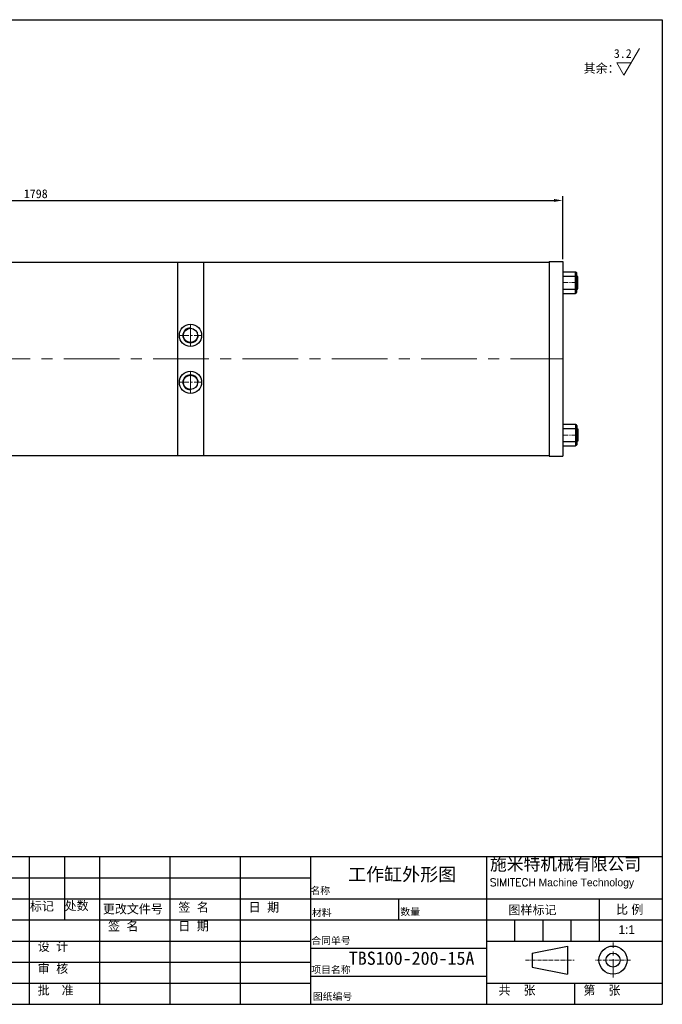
# Model space of a CAD drawing. Header units: millimetres. Extents: x 19428 to 22105, y 2450 to 5923.
# Tile 18 of 35: x 21009 to 22105, y 2450 to 4130. Entities that reach past the tile are written whole.
import ezdxf

# ---------------------------------------------------------------- set-up
doc = ezdxf.new("R2010")
doc.units = ezdxf.units.MM
doc.linetypes.add('CENTER', pattern=[50.8, 31.75, -6.35, 6.35, -6.35])
doc.layers.get('Defpoints').update_dxf_attribs({"lineweight": 25})
for name, color, linetype, lineweight in [('图层1', 7, 'Continuous', 25), ('图层2', 3, 'CENTER', 13), ('图层3', 2, 'Continuous', 13), ('图层4', 1, 'Continuous', 30), ('图层7', 4, 'Continuous', 13)]:
    doc.layers.add(name, color=color, linetype=linetype, lineweight=lineweight)
doc.dimstyles.new('ISO-25', dxfattribs={"dimtxt": 2.5, "dimasz": 2.5, "dimexe": 1.25, "dimexo": 0.625, "dimtad": 1, "dimtxsty": 'Standard', "dimcen": 2.5, "dimadec": 0, "dimazin": 0, "dimtfac": 1, "dimtmove": 0, "dimatfit": 3, "dimfxl": 1, "dimarcsym": 0})

# ---------------------------------------------------------------- blocks, each defined once
blk = doc.blocks.new('*D2164')
at = {"layer": 'Defpoints', "color": 0}
for p in [(21935.1, 3821.4), (21935.1, 3717.1), (20137.1, 3684.4)]:
    blk.add_point(p, dxfattribs=at)
at = {"layer": '图层3', "color": 0, "lineweight": -2}
for p, q in [((20137.1, 3688.1), (20137.1, 3828.9)), ((20152.1, 3821.4), (21920.1, 3821.4)), ((21935.1, 3720.9), (21935.1, 3828.9))]:
    blk.add_line(p, q, dxfattribs=at)
at = {"layer": '图层3', "color": 0}
for points in [[(20152.1, 3823.9), (20152.1, 3818.9), (20137.1, 3821.4)], [(21920.1, 3818.9), (21920.1, 3823.9), (21935.1, 3821.4)]]:
    blk.add_solid(points, dxfattribs=at)
at = {"layer": '图层3', "color": 0, "insert": (21036.1, 3832.7), "char_height": 15, "attachment_point": 5}
blk.add_mtext('1798', dxfattribs=at)

msp = doc.modelspace()

# ---------------------------------------------------------------- linework, layer by layer
at = {"layer": '图层1', "ltscale": 3}
for p, q in [((20868.147, 3716.125), (21912.147, 3716.125)), ((20868.147, 3386.125), (21912.147, 3386.125))]:
    msp.add_line(p, q, dxfattribs=at)
at = {"layer": '图层1'}
for p, q in [((21278.147, 3716.125), (21278.147, 3386.125)), ((21322.147, 3716.125), (21322.147, 3386.125)), ((21912.147, 3717.125), (21912.147, 3385.125)), ((21912.147, 3717.125), (21935.147, 3717.125)), ((21935.147, 3717.125), (21935.147, 3385.125)), ((21935.147, 3699.775), (21957.147, 3699.775)), ((21935.147, 3699.775), (21957.147, 3699.775)), ((21957.147, 3662.475), (21957.147, 3699.775)), ((21957.147, 3662.475), (21957.147, 3699.775)), ((21957.147, 3699.125), (21957.647, 3699.125)), ((21957.147, 3699.125), (21957.647, 3699.125)), ((21959.147, 3664.625), (21959.147, 3697.625)), ((21959.147, 3664.625), (21959.147, 3697.625)), ((21935.147, 3692.125), (21957.147, 3692.125)), ((21935.147, 3692.125), (21957.147, 3692.125)), ((21959.147, 3692.125), (21960.147, 3692.125)), ((21959.147, 3692.125), (21960.147, 3692.125)), ((21960.147, 3670.125), (21960.147, 3692.125)), ((21961.147, 3691.125), (21960.147, 3692.125)), ((21960.147, 3670.125), (21960.147, 3692.125)), ((21961.147, 3691.125), (21960.147, 3692.125)), ((21961.147, 3671.125), (21961.147, 3691.125)), ((21961.147, 3671.125), (21961.147, 3691.125)), ((21935.147, 3670.125), (21957.147, 3670.125)), ((21935.147, 3670.125), (21957.147, 3670.125)), ((21935.147, 3662.475), (21957.147, 3662.475)), ((21935.147, 3662.475), (21957.147, 3662.475)), ((21957.147, 3663.125), (21957.647, 3663.125)), ((21957.147, 3663.125), (21957.647, 3663.125)), ((21959.147, 3670.125), (21960.147, 3670.125)), ((21959.147, 3670.125), (21960.147, 3670.125)), ((21960.147, 3670.125), (21961.147, 3671.125)), ((21960.147, 3670.125), (21961.147, 3671.125)), ((21278.147, 3619.125), (21278.147, 3483.125)), ((21322.147, 3619.125), (21322.147, 3483.125)), ((21935.147, 3439.775), (21957.147, 3439.775)), ((21935.147, 3439.775), (21957.147, 3439.775)), ((21935.147, 3432.125), (21957.147, 3432.125)), ((21935.147, 3432.125), (21957.147, 3432.125)), ((21957.147, 3439.775), (21957.147, 3402.475)), ((21957.147, 3439.775), (21957.147, 3402.475)), ((21957.147, 3439.125), (21957.647, 3439.125)), ((21957.147, 3439.125), (21957.647, 3439.125)), ((21959.147, 3437.625), (21959.147, 3404.625)), ((21959.147, 3437.625), (21959.147, 3404.625)), ((21959.147, 3432.125), (21960.147, 3432.125)), ((21959.147, 3432.125), (21960.147, 3432.125)), ((21960.147, 3432.125), (21960.147, 3410.125)), ((21960.147, 3432.125), (21961.147, 3431.125)), ((21960.147, 3432.125), (21960.147, 3410.125)), ((21960.147, 3432.125), (21961.147, 3431.125)), ((21961.147, 3431.125), (21961.147, 3411.125)), ((21961.147, 3431.125), (21961.147, 3411.125)), ((21961.147, 3411.125), (21960.147, 3410.125)), ((21961.147, 3411.125), (21960.147, 3410.125)), ((21935.147, 3410.125), (21957.147, 3410.125)), ((21935.147, 3410.125), (21957.147, 3410.125)), ((21935.147, 3402.475), (21957.147, 3402.475)), ((21935.147, 3402.475), (21957.147, 3402.475)), ((21957.147, 3403.125), (21957.647, 3403.125)), ((21957.147, 3403.125), (21957.647, 3403.125)), ((21959.147, 3410.125), (21960.147, 3410.125)), ((21959.147, 3410.125), (21960.147, 3410.125)), ((21912.147, 3385.125), (21935.147, 3385.125)), ((21505.072, 2701.787), (21505.072, 2449.787)), ((21805.072, 2701.787), (21805.072, 2449.787)), ((20784.748, 2665.787), (21505.072, 2665.787)), ((20785.072, 2629.787), (22105.072, 2629.787)), ((21655.072, 2629.787), (21655.072, 2593.787)), ((20785.072, 2593.787), (22105.072, 2593.787)), ((20785.072, 2557.787), (21505.072, 2557.787)), ((21805.072, 2557.787), (22105.072, 2557.787)), ((21505.072, 2545.787), (21805.072, 2545.787)), ((21883.101, 2537.243), (21943.101, 2549.243)), ((21883.101, 2537.243), (21883.101, 2513.243)), ((21943.101, 2549.243), (21943.101, 2501.243)), ((20785.072, 2521.787), (21505.072, 2521.787)), ((21883.101, 2513.243), (21943.101, 2501.243)), ((21505.072, 2497.787), (21805.072, 2497.787)), ((20785.072, 2485.787), (21505.072, 2485.787)), ((21805.072, 2485.787), (22105.072, 2485.787))]:
    msp.add_line(p, q, dxfattribs=at)
for centre, radius in [((21300.147, 3591.125), 19), ((21300.147, 3591.125), 12.2), ((21300.147, 3511.125), 19), ((21300.147, 3511.125), 12.2), ((22020.985, 2525.243), 24), ((22020.985, 2525.243), 12)]:
    msp.add_circle(centre, radius, dxfattribs=at)
for centre, start, end in [((21957.647, 3697.625), 0, 90), ((21957.647, 3697.625), 0, 90), ((21957.647, 3664.625), 270, 0), ((21957.647, 3664.625), 270, 0), ((21957.647, 3437.625), 0, 90), ((21957.647, 3437.625), 0, 90), ((21957.647, 3404.625), 270, 0), ((21957.647, 3404.625), 270, 0)]:
    msp.add_arc(centre, 1.5, start, end, dxfattribs=at)
at = {"layer": '图层2', "ltscale": 0.3}
for p, q in [((21935.147, 3681.125), (21961.147, 3681.125)), ((21300.147, 3572.125), (21300.147, 3610.125)), ((21300.147, 3574.125), (21300.147, 3608.125)), ((21300.147, 3530.125), (21300.147, 3492.125)), ((21300.147, 3528.125), (21300.147, 3494.125)), ((21935.147, 3421.125), (21961.147, 3421.125))]:
    msp.add_line(p, q, dxfattribs=at)
at = {"layer": '图层2', "ltscale": 0.5}
for p, q in [((21281.147, 3591.125), (21319.147, 3591.125)), ((21281.147, 3511.125), (21319.147, 3511.125))]:
    msp.add_line(p, q, dxfattribs=at)
at = {"layer": '图层2', "ltscale": 3}
msp.add_line((20017.147, 3551.125), (21935.147, 3551.125), dxfattribs=at)
at = {"layer": '图层2'}
msp.add_line((22020.985, 2495.243), (22020.985, 2555.243), dxfattribs=at)
at = {"layer": '图层2', "ltscale": 0.2}
for p, q in [((21871.55, 2525.243), (21954.522, 2525.243)), ((22050.985, 2525.243), (21990.985, 2525.243))]:
    msp.add_line(p, q, dxfattribs=at)
at = {"layer": '图层3'}
for p, q in [((22039.553, 4034.984), (22065.893, 4080.606)), ((22039.553, 4034.984), (22027.429, 4055.984)), ((22027.429, 4055.984), (22051.677, 4055.984))]:
    msp.add_line(p, q, dxfattribs=at)
at = {"layer": '图层4'}
for p, q in [((19705.072, 4129.787), (22105.072, 4129.787)), ((22105.072, 4129.787), (22105.072, 2449.787)), ((20785.072, 2701.787), (22105.072, 2701.787)), ((21025.072, 2701.787), (21025.072, 2449.787)), ((21085.072, 2701.787), (21085.072, 2593.787)), ((21145.072, 2701.787), (21145.072, 2449.787)), ((21265.072, 2701.787), (21265.072, 2449.787)), ((21385.072, 2701.787), (21385.072, 2449.787)), ((21997.072, 2629.787), (21997.072, 2557.787)), ((21853.072, 2593.787), (21853.072, 2557.787)), ((21901.072, 2593.787), (21901.072, 2557.787)), ((21949.072, 2593.787), (21949.072, 2557.787)), ((21955.072, 2485.787), (21955.072, 2449.787)), ((19705.072, 2449.787), (22105.072, 2449.787)), ((20785.072, 2449.787), (22105.072, 2449.787))]:
    msp.add_line(p, q, dxfattribs=at)
at = {"layer": '图层7'}
for centre, start, end in [((21300.147, 3591.125), 90, 0), ((21300.147, 3511.125), 0, 270)]:
    msp.add_arc(centre, 13.2, start, end, dxfattribs=at)

# ---------------------------------------------------------------- texts
at = {"layer": '图层1', "char_height": 15, "attachment_point": 1}
for s, insert in [('{\\fￋￎￌ￥|b0|i0|c134|p54;标记}', (21026.164, 2624.584)), ('{\\fￋￎￌ￥|b0|i0|c134|p54;处数}', (21085.388, 2625.358)), ('{\\fￋￎￌ￥|b0|i0|c134|p54;更改文件号}', (21150.568, 2619.754)), ('{\\fￋￎￌ￥|b0|i0|c134|p54;签  名}', (21279.36, 2622.693)), ('{\\fￋￎￌ￥|b0|i0|c134|p54;日  期}', (21399.36, 2622.86)), ('{\\fￋￎￌ￥|b0|i0|c134|p54;签  名}', (21159.36, 2590.561)), ('{\\fￋￎￌ￥|b0|i0|c134|p54;日  期}', (21279.36, 2590.728)), ('{\\fￋￎￌ￥|b0|i0|c134|p54;设  计}', (21039.36, 2555.823)), ('{\\fￋￎￌ￥|b0|i0|c134|p54;审  核}', (21039.36, 2518.237)), ('{\\fSimSun|b0|i0|c134|p2;批  准}', (21039.36, 2481.21))]:
    msp.add_mtext(s, dxfattribs=dict(at, insert=insert))
at = {"layer": '图层3'}
msp.add_text('3.2', height=15, dxfattribs=at).set_placement((22022.294, 4064.556))
at = {"layer": '图层3', "attachment_point": 1}
for s, insert, char_height, width in [('{\\fￋￎￌ￥|b0|i0|c134|p54;其余：}', (21970.78, 4054.139), 15, 1.49213974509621e-13), ('{\\fLiSu|b0|i0|c134|p49;施米特机械有限公司\\P\\Ftxt.shx|c0;\\H0.6286x;SIMITECH\\fLiSu|b0|i0|c134|p49; Machine Technology}', (21811.032, 2699.409), 21, 311.90016), ('{\\fSimSun|b0|i0|c134|p54;TBS100-200-15A}', (21570.226, 2539.643), 22.5, 163.96445)]:
    msp.add_mtext(s, dxfattribs=dict(at, insert=insert, char_height=char_height, width=width))
for s, insert, char_height in [('{\\fSimSun|b0|i0|c134|p2;\\C2;工作缸外形图}', (21569.153, 2682.78), 22.5), ('{\\f宋体|b0|i0|c134|p54;名称}', (21504.748, 2649.829), 12), ('{\\fￋￎￌ￥|b0|i0|c134|p54;比 例}', (22026.199, 2619.015), 15), ('{\\f宋体|b0|i0|c134|p54;材料}', (21507.281, 2612.078), 12), ('{\\fSimSun|b0|i0|c134|p54;数量}', (21658.126, 2613.765), 12), ('{\\fￋￎￌ￥|b0|i0|c134|p54;图样标记}', (21842.631, 2618.326), 15), ('{\\fￋￎￌ￥|b0|i0|c134|p54;1:1}', (22030.4, 2584.69), 15), ('{\\fSimSun|b0|i0|c134|p54;合同单号}', (21506.188, 2564.538), 12), ('{\\fSimSun|b0|i0|c134|p54;项目名称}', (21506.188, 2514.874), 12), ('{\\fSimSun|b0|i0|c134|p54;图纸编号}', (21508.838, 2469.078), 12), ('{\\fￋￎￌ￥|b0|i0|c134|p54;共    张}', (21825.624, 2481.22), 15), ('{\\fￋￎￌ￥|b0|i0|c134|p54;第    张}', (21970.453, 2481.22), 15)]:
    msp.add_mtext(s, dxfattribs=dict(at, insert=insert, char_height=char_height))

# ---------------------------------------------------------------- dimensions: what is measured, and where the dimension line sits
at = {"layer": '图层3'}
dim = msp.add_linear_dim(base=(21935.147, 3821.431), p1=(20137.147, 3684.375), p2=(21935.147, 3717.125), dimstyle='ISO-25', override={"dimscale": 6, "dimdsep": 46, "dimpost": ''}, dxfattribs=at)
dim.commit()
dim.dimension.update_dxf_attribs({"geometry": '*D2164', "text_midpoint": (21036.147, 3832.681)})

doc.saveas('drawing.dxf')
